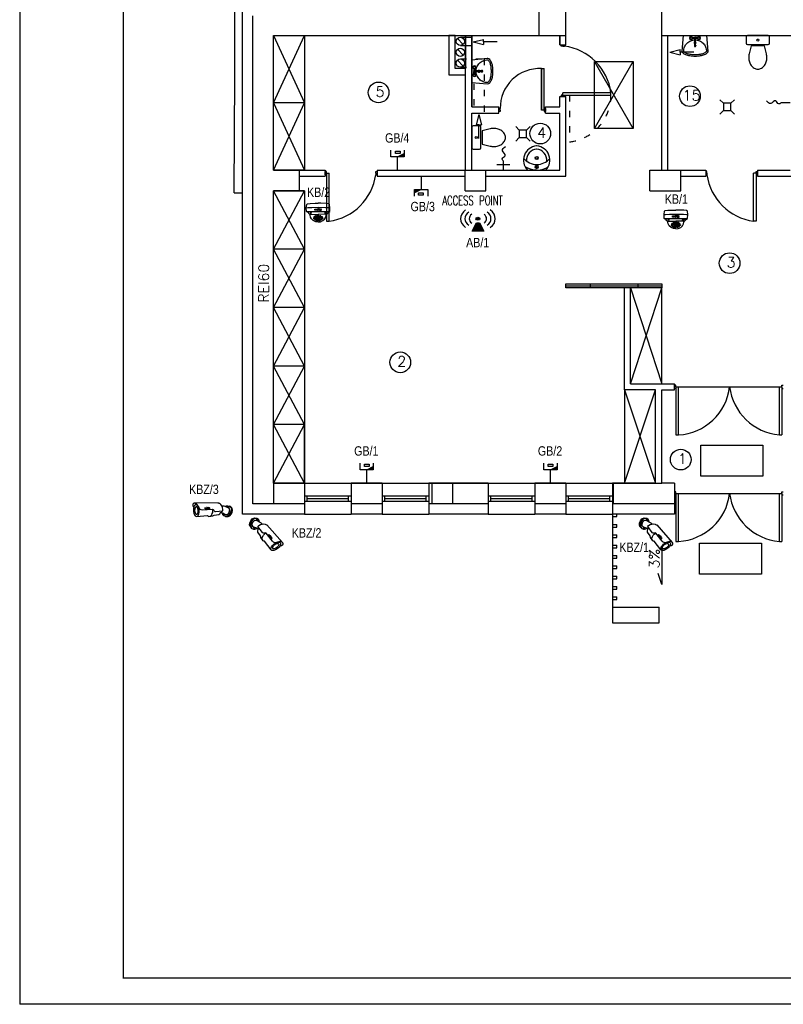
# Model space of a CAD drawing. Header units: inches. Extents: x 6268 to 12323, y 5221 to 42059.
# Tile 52 of 98: x 6268 to 7743, y 20561 to 22464. Entities that reach past the tile are written whole.
import ezdxf
from ezdxf.enums import TextEntityAlignment as Align

# ---------------------------------------------------------------- set-up
doc = ezdxf.new("R2010")
doc.units = ezdxf.units.IN
doc.header["$MEASUREMENT"] = 0
doc.linetypes.add('ACAD_ISO03W100', pattern=[30, 12, -18])
doc.layers.add('AAT_CCTV', color=30, linetype='Continuous')
doc.layers.add('CP_LINENORM', color=253, linetype='Continuous')
doc.styles.add('CP_ATTR', font='romans.shx')
doc.styles.get("Standard").update_dxf_attribs({"font": 'txt.shx'})

# ---------------------------------------------------------------- blocks, each defined once
blk = doc.blocks.new('AAT_KOPUŁKA WANDAL.')
for points in [[(136, -97), (106, -93), (76, -53), (38, -21), (0, 0), (-7, 149), (9, 280), (40, 307), (144, 319), (342, 328), (450, 328)], [(-7, 149), (51, 157), (207, 161), (457, 166), (742, 161), (861, 158), (909, 149)], [(0, 0), (194, 0), (553, 3), (902, 0)], [(410, 113), (436, 113), (452, 84)], [(410, 113), (443, 47), (451, 47)], [(767, -97), (796, -93), (826, -53), (864, -21), (902, 0), (909, 149), (894, 280), (863, 307), (759, 319), (560, 328), (452, 328)], [(493, 113), (467, 113), (452, 84)], [(493, 113), (460, 47), (452, 47)], [(450, -398), (360, -390), (264, -343), (197, -283), (157, -211), (139, -139), (136, -97), (450, -105)], [(452, -398), (542, -390), (639, -343), (705, -283), (745, -211), (763, -139), (767, -97), (452, -105)]]:
    blk.add_lwpolyline(points)
for points in [[(318, 55), (318, 100), (332, 100), (350, 80), (350, 100), (369, 100), (369, 55), (350, 55), (335, 70), (335, 55)], [(492, 100), (492, 63), (503, 55), (524, 55), (533, 64), (533, 100), (519, 100), (519, 72), (512, 66), (508, 72), (508, 100)], [(578, 90), (570, 99), (550, 100), (540, 88), (540, 79), (566, 73), (565, 64), (549, 63), (544, 71), (540, 66), (538, 59), (544, 55), (573, 55), (577, 65), (576, 73), (567, 82), (551, 84), (550, 89), (562, 89), (569, 87), (577, 85)], [(144, -39), (161, -55), (177, -65), (190, -64), (191, -54), (179, -40), (163, -30), (146, -24), (139, -24), (137, -29), (140, -36)], [(307, -260), (300, -247), (288, -241), (272, -245), (267, -258), (272, -270), (281, -277), (296, -277), (303, -273), (307, -265)], [(330, -205), (321, -192), (309, -186), (293, -190), (287, -205), (292, -221), (303, -228), (320, -228), (329, -220), (331, -211)], [(358, -307), (351, -293), (340, -288), (323, -291), (318, -304), (323, -316), (332, -323), (348, -324), (354, -319), (358, -311)], [(361, -256), (355, -242), (343, -237), (326, -240), (321, -253), (326, -265), (335, -272), (351, -272), (357, -268), (361, -260)], [(389, -163), (380, -149), (368, -144), (352, -147), (346, -163), (351, -179), (362, -185), (379, -185), (388, -177), (390, -169)], [(400, -219), (391, -206), (379, -201), (363, -204), (357, -220), (363, -236), (373, -242), (390, -242), (399, -234), (401, -226)], [(400, -334), (390, -332), (374, -333), (370, -339), (374, -345), (387, -351), (403, -354), (416, -351), (418, -344), (411, -339)], [(447, -253), (421, -258), (401, -273), (392, -286), (391, -305), (405, -321), (430, -330), (449, -331), (474, -328), (499, -312), (508, -295), (505, -280), (488, -262), (462, -255)], [(452, -275), (433, -277), (418, -286), (417, -296), (419, -307), (430, -314), (447, -316), (470, -313), (482, -302), (483, -287), (468, -276)], [(446, -126), (435, -131), (427, -143), (424, -154), (427, -169), (434, -178), (448, -182), (462, -177), (470, -159), (469, -143), (462, -135), (454, -127)], [(447, -188), (433, -193), (428, -202), (426, -218), (432, -228), (442, -232), (459, -231), (468, -219), (470, -209), (463, -196), (456, -191)], [(500, -334), (510, -332), (525, -333), (530, -339), (526, -345), (512, -351), (497, -354), (484, -351), (482, -344), (489, -339)], [(500, -219), (508, -206), (520, -201), (537, -204), (543, -220), (537, -236), (527, -242), (510, -242), (500, -234), (499, -226)], [(511, -163), (520, -149), (532, -144), (548, -147), (554, -163), (548, -179), (538, -185), (521, -185), (512, -177), (510, -169)], [(539, -256), (545, -242), (557, -237), (573, -240), (578, -253), (574, -265), (565, -272), (549, -272), (542, -268), (539, -260)], [(542, -307), (548, -293), (560, -288), (577, -291), (582, -304), (577, -316), (568, -323), (552, -324), (546, -319), (542, -311)], [(570, -205), (579, -192), (591, -186), (607, -190), (613, -205), (608, -221), (597, -228), (580, -228), (571, -220), (569, -211)], [(593, -260), (600, -247), (611, -241), (628, -245), (633, -258), (628, -270), (619, -277), (603, -277), (597, -273), (593, -265)], [(758, -39), (741, -55), (726, -65), (712, -64), (712, -54), (723, -40), (739, -30), (756, -24), (763, -24), (765, -29), (762, -36)]]:
    blk.add_lwpolyline(points, close=True)
for centre, major_axis, ratio in [((394, 78), (0, -22.5), 0.882988), ((393, 78), (0, -9.47), 0.904762)]:
    blk.add_ellipse(centre, major_axis=major_axis, ratio=ratio)
blk = doc.blocks.new('AAT_BULLET')
for points in [[(-14790, 742), (-14939, 699), (-15073, 626), (-15215, 500), (-15330, 339), (-15399, 204), (-15449, 66), (-15468, -76), (-15453, -286), (-15361, -436), (-15204, -589), (-15073, -647), (-14893, -700), (-14956, -991), (-14981, -1432), (-14981, -1868), (-14858, -2488), (-14625, -3144), (-14324, -3745), (-13975, -4107), (-13735, -4236), (-13386, -4285), (-13104, -4168), (-12840, -3770), (-12705, -3254), (-12656, -2573), (-12686, -1911), (-12846, -1291), (-13134, -684), (-13502, -187), (-13827, 101), (-14024, 175), (-14251, 181), (-14496, 46), (-14699, -199), (-14870, -549), (-14893, -700)], [(-5854, 1982), (-14790, 742)], [(-14692, 755), (-14380, 728), (-14088, 601), (-13812, 363), (-13567, 57), (-13253, -357), (-13003, -760), (-12793, -1074), (-12435, -1327), (-12074, -1431), (-11546, -1400), (-7676, -689), (-7347, -765), (-7113, -1041), (-6911, -1280), (-6684, -1425), (-6408, -1413), (-3618, -782), (-3652, -258), (-3863, 451), (-4204, 1042), (-4660, 1559), (-5124, 1824), (-5373, 1878), (-5642, 1855), (-5854, 1982)], [(-4414, -1581), (-4053, -1527), (-3624, -1545), (-3293, -1655), (-2968, -1822), (-2359, -2068), (-1790, -1920), (-1250, -1351), (-1015, -586), (-1073, 141), (-1495, 622), (-3331, 1073), (-3483, 999), (-3802, 1048), (-4164, 973)], [(-2920, 972), (-2470, 1269), (-1950, 1436), (-1302, 1348), (-654, 867), (-389, 92), (-301, -713), (-605, -1577), (-1126, -2235), (-1734, -2637), (-2323, -2794), (-2981, -2608), (-3373, -2313), (-3628, -1832), (-3705, -1542)], [(-2323, -2794), (-1865, -2816), (-1264, -2736), (-699, -2319), (-258, -1675), (-6, -889), (0, 0), (-405, 877), (-889, 1215), (-1302, 1348)], [(-13386, -4285), (-9272, -3413), (-9036, -3551), (-8693, -3639), (-8251, -3521), (-7957, -3306), (-7692, -2913), (-7505, -2403), (-7437, -1922), (-7438, -1314), (-7512, -727)], [(-8693, -3639), (-7216, -3248), (-6719, -2886), (-4995, -2451), (-4645, -2132), (-4400, -1549), (-4119, -1354), (-3950, -1082), (-3932, -853)]]:
    blk.add_lwpolyline(points)
for points in [[(-1573, 1082), (-1853, 1066), (-2144, 951), (-2270, 902), (-2243, 836), (-2136, 808), (-1870, 809), (-1642, 848), (-1471, 878), (-1431, 967), (-1409, 1086)], [(-14298, -805), (-14518, -1400), (-14488, -2124), (-14328, -2633), (-14009, -3154), (-13690, -3418), (-13371, -3394), (-13114, -3062), (-13040, -2486), (-13089, -1817), (-13267, -1290), (-13543, -866), (-13819, -645), (-14101, -652)], [(-10685, -967), (-10574, -950), (-10579, -761), (-10443, -912), (-10323, -895), (-10361, -536), (-10469, -555), (-10469, -742), (-10586, -588), (-10711, -605)], [(-10057, -353), (-9748, -845), (-9554, -816), (-9431, -248), (-9606, -267), (-9676, -646), (-9880, -320)], [(-9422, -416), (-9403, -595), (-9369, -675), (-9307, -701), (-9166, -698), (-9096, -631), (-9103, -507), (-9108, -346), (-9221, -361), (-9209, -452), (-9206, -538), (-9228, -622), (-9295, -607), (-9309, -502), (-9321, -385)], [(-8799, -387), (-8873, -329), (-8981, -332), (-9046, -385), (-9060, -468), (-9034, -533), (-8924, -531), (-8886, -530), (-8909, -591), (-8971, -595), (-9017, -581), (-9048, -631), (-9010, -672), (-8919, -687), (-8825, -655), (-8770, -588), (-8773, -509), (-8789, -466), (-8895, -461), (-8974, -444), (-8957, -413), (-8868, -413), (-8837, -413)], [(-2680, -2371), (-2964, -2156), (-3079, -2003), (-3129, -1857), (-2977, -1872), (-2901, -1920), (-2838, -1979), (-2723, -2082), (-2663, -2216), (-2661, -2332)], [(-482, -268), (-605, -452), (-620, -770), (-629, -967), (-785, -1249), (-946, -1498), (-1038, -1686), (-1233, -1909), (-1145, -2081), (-909, -1864), (-743, -1561), (-494, -1037), (-442, -796), (-437, -386)]]:
    blk.add_lwpolyline(points, close=True)
for centre, radius in [((-10131, -684), 174), ((-10129, -689), 85.6)]:
    blk.add_circle(centre, radius)
blk = doc.blocks.new('CPEL_D181')
h = blk.add_hatch(color=256)
h.paths.add_polyline_path([(-0.2, -0.5), (-0.2, -0.4), (0, -0.4)])
h.paths.add_polyline_path([(-0.092, -0.418), (-0.092, -0.418), (-0.092, -0.418), (-0.092, -0.418)], flags=24)
h.paths.add_polyline_path([(-0.092, -0.418), (-0.092, -0.419), (-0.092, -0.419), (-0.092, -0.418)], flags=24)
h.paths.add_polyline_path([(-0.092, -0.418), (-0.092, -0.418), (-0.091, -0.418), (-0.091, -0.418)], flags=24)
h.paths.add_polyline_path([(-0.092, -0.418), (-0.092, -0.418), (-0.091, -0.418), (-0.091, -0.418)], flags=24)
h.paths.add_polyline_path([(-0.092, -0.418), (-0.092, -0.419), (-0.091, -0.419), (-0.091, -0.418)], flags=24)
h.paths.add_polyline_path([(-0.092, -0.418), (-0.092, -0.418), (-0.092, -0.418), (-0.092, -0.418)], flags=24)
h.paths.add_polyline_path([(-0.092, -0.419), (-0.092, -0.419), (-0.091, -0.419), (-0.091, -0.419)], flags=24)
h.paths.add_polyline_path([(-0.092, -0.419), (-0.092, -0.419), (-0.092, -0.419), (-0.092, -0.419)], flags=24)
h.paths.add_polyline_path([(-0.092, -0.419), (-0.092, -0.419), (-0.091, -0.419), (-0.091, -0.419)], flags=24)
h.paths.add_polyline_path([(-0.092, -0.418), (-0.092, -0.419), (-0.091, -0.419), (-0.091, -0.418)], flags=24)
h.paths.add_polyline_path([(-0.092, -0.418), (-0.092, -0.418), (-0.092, -0.418), (-0.092, -0.418)], flags=24)
h.paths.add_polyline_path([(-0.092, -0.418), (-0.092, -0.418), (-0.091, -0.418), (-0.091, -0.418)], flags=24)
for p, q in [((0, 0), (0, -0.4)), ((-0.2, -0.6), (-0.2, -0.4)), ((-0.2, -0.4), (0.2, -0.4)), ((0, -0.4), (-0.2, -0.5)), ((0.2, -0.4), (0.2, -0.6))]:
    blk.add_line(p, q)
blk.add_lwpolyline([(-0.075, -0.5), (0.067, -0.5), (0.067, -0.567), (-0.075, -0.567)], close=True)
at = {"linetype": 'ByBlock', "style": 'CP_ATTR', "flags": 9}
for tag, p in [('NAME', (-0.092, -0.418)), ('GROUP', (-0.092, -0.418)), ('NUMBER', (-0.092, -0.418)), ('PRODUCER', (-0.092, -0.418)), ('ARTICLE', (-0.092, -0.418)), ('CHARACTER', (-0.092, -0.418)), ('VOLTAGE', (-0.092, -0.419)), ('WEIGHT', (-0.092, -0.418)), ('OTHER', (-0.092, -0.418)), ('PRODUCT-TYPE', (-0.092, -0.419)), ('ORDER-NO', (-0.092, -0.419)), ('POWER', (-0.092, -0.419))]:
    blk.add_attdef(tag, text='', height=0.00005, dxfattribs=at).set_placement(p, align=Align.MIDDLE_LEFT)
blk = doc.blocks.new('CPEL_1090')
h = blk.add_hatch(color=256)
edge = h.paths.add_edge_path()
edge.add_arc((0, 0), 0.0707, 0, 360)
blk.add_hatch(color=256).paths.add_polyline_path([(-0.05, -0.2), (0.05, -0.2), (0.2, -0.6), (-0.2, -0.6)])
blk.add_lwpolyline([(-0.05, -0.2), (0.05, -0.2), (0.2, -0.6), (-0.2, -0.6), (-0.05, -0.2)])
blk.add_circle((0, 0), 0.0707)
for radius, start, end in [(0.6, 135, 225), (0.6, 315, 45), (0.45, 135, 225), (0.3, 135, 225), (0.3, 315, 45), (0.45, 315, 45)]:
    blk.add_arc((0, 0), radius, start, end)
at = {"linetype": 'ByBlock', "style": 'CP_ATTR', "flags": 9}
for tag, p in [('NAME', (-0.092, -0.018)), ('GROUP', (-0.092, -0.018)), ('NUMBER', (-0.092, -0.018)), ('PRODUCER', (-0.092, -0.018)), ('ARTICLE', (-0.092, -0.018)), ('CHARACTER', (-0.092, -0.018)), ('VOLTAGE', (-0.092, -0.019)), ('WEIGHT', (-0.092, -0.018)), ('OTHER', (-0.092, -0.018)), ('PRODUCT-TYPE', (-0.092, -0.019)), ('ORDER-NO', (-0.092, -0.019)), ('POWER', (-0.092, -0.019))]:
    blk.add_attdef(tag, text='', height=0.00005, dxfattribs=at).set_placement(p, align=Align.MIDDLE_LEFT)

msp = doc.modelspace()

# ---------------------------------------------------------------- linework, layer by layer
at = {"linetype": 'Continuous'}
for p, q in [((6468.073, 23480.607), (6468.073, 20610.607)), ((6468.073, 20611.607), (12118.073, 20611.607))]:
    msp.add_line(p, q, dxfattribs=at)
for p, q in [((6698.543, 21508.204), (6698.543, 23111.204)), ((7271.543, 22433.204), (7271.543, 22501.204)), ((7323.543, 22433.204), (7323.543, 22501.204)), ((7508.543, 22433.204), (7508.543, 22501.204)), ((6683.543, 22354.384), (6683.543, 22489.384)), ((6718.543, 21528.204), (6718.543, 22471.204)), ((6698.543, 22351.384), (6698.543, 22456.384)), ((6758.543, 22173.204), (6758.543, 22433.204)), ((6758.543, 22433.204), (7271.543, 22433.204)), ((6758.543, 22433.204), (7271.543, 22433.204)), ((6758.543, 22433.204), (6818.543, 22433.204)), ((6758.543, 22303.204), (6818.543, 22433.204)), ((6758.543, 22433.204), (6818.543, 22303.204)), ((6818.543, 22433.204), (6818.543, 22173.204)), ((7109.543, 22433.204), (7097.543, 22433.204)), ((7097.543, 22433.204), (7097.543, 22357.204)), ((7109.543, 22369.204), (7109.543, 22433.204)), ((7125.023, 22416.013), (7114.064, 22427.671)), ((7119.543, 22429.842), (7141.543, 22429.842)), ((7129.543, 22173.204), (7129.543, 22433.204)), ((7129.543, 22433.204), (7129.543, 22369.204)), ((7141.543, 22295.204), (7141.543, 22433.204)), ((7141.543, 22433.204), (7141.543, 22295.204)), ((7144.134, 22420.706), (7164.134, 22425.706)), ((7144.134, 22420.706), (7164.134, 22415.706)), ((7164.134, 22420.706), (7164.134, 22425.706)), ((7190.691, 22420.706), (7164.134, 22420.706)), ((7164.134, 22420.706), (7164.134, 22415.706)), ((7271.543, 22433.204), (7323.543, 22433.204)), ((7311.543, 22415.204), (7311.543, 22433.204)), ((7311.543, 22433.204), (7311.543, 22415.204)), ((7323.543, 22415.204), (7323.543, 22433.204)), ((7508.543, 22433.204), (7768.543, 22433.204)), ((7508.543, 22173.204), (7508.543, 22433.204)), ((7520.543, 22173.204), (7520.543, 22433.204)), ((7567.281, 22429.074), (7572.131, 22429.438)), ((7572.131, 22426.965), (7567.281, 22427.329)), ((7578.681, 22429.074), (7573.83, 22429.438)), ((7578.681, 22427.329), (7573.83, 22426.965)), ((7125.023, 22394.973), (7114.064, 22406.631)), ((7119.543, 22413.842), (7141.543, 22413.842)), ((7311.543, 22415.204), (7323.543, 22415.204)), ((7314.543, 22412.704), (7314.543, 22415.204)), ((7317.543, 22412.704), (7314.543, 22412.704)), ((7317.543, 22412.704), (7320.543, 22412.704)), ((7320.543, 22412.704), (7320.543, 22415.204)), ((7524.024, 22400.962), (7544.024, 22405.962)), ((7524.024, 22400.962), (7544.024, 22395.962)), ((7544.024, 22400.962), (7544.024, 22405.962)), ((7570.581, 22400.962), (7544.024, 22400.962)), ((7544.024, 22400.962), (7544.024, 22395.962)), ((7574.231, 22414.001), (7574.231, 22413.121)), ((7125.023, 22374.087), (7114.064, 22385.745)), ((7378.543, 22383.204), (7453.543, 22383.204)), ((7378.543, 22253.204), (7378.543, 22383.204)), ((7378.543, 22253.204), (7453.543, 22383.204)), ((7453.543, 22253.204), (7378.543, 22383.204)), ((7453.543, 22383.204), (7453.543, 22253.204)), ((7129.543, 22369.204), (7109.543, 22369.204)), ((7145.673, 22369.905), (7145.31, 22365.054)), ((7145.673, 22358.504), (7145.31, 22363.355)), ((7147.418, 22369.905), (7147.782, 22365.054)), ((7147.782, 22363.355), (7147.418, 22358.504)), ((7160.746, 22365.454), (7161.626, 22365.454)), ((7276.543, 22369.204), (7276.543, 22289.204)), ((7276.543, 22289.204), (7276.543, 22369.204)), ((7276.543, 22369.204), (7281.543, 22369.204)), ((7281.543, 22292.204), (7281.543, 22369.204)), ((6682.399, 22129.384), (6683.543, 22354.384)), ((7097.543, 22357.204), (7129.543, 22357.204)), ((7311.543, 22295.204), (7311.543, 22315.204)), ((7311.543, 22315.204), (7323.543, 22315.204)), ((7317.543, 22317.704), (7314.543, 22317.704)), ((7314.543, 22317.704), (7314.543, 22315.204)), ((7320.543, 22315.204), (7314.543, 22315.204)), ((7317.543, 22317.704), (7317.543, 22322.704)), ((7410.543, 22322.704), (7317.543, 22322.704)), ((7317.543, 22317.704), (7320.543, 22317.704)), ((7320.543, 22317.704), (7320.543, 22315.204)), ((7320.543, 22317.704), (7410.543, 22317.704)), ((7320.543, 22317.704), (7330.543, 22317.704)), ((7323.543, 22161.204), (7323.543, 22315.204)), ((7410.543, 22317.704), (7410.543, 22322.704)), ((7620.962, 22309.183), (7627.962, 22302.183)), ((7648.962, 22309.183), (7641.962, 22302.183)), ((6818.543, 22303.204), (6758.543, 22303.204)), ((6758.543, 22173.204), (6818.543, 22303.204)), ((6758.543, 22303.204), (6818.543, 22173.204)), ((7141.543, 22295.204), (7194.043, 22295.204)), ((7194.043, 22283.204), (7194.043, 22295.204)), ((7196.543, 22292.204), (7194.043, 22292.204)), ((7196.543, 22289.204), (7196.543, 22292.204)), ((7196.543, 22289.204), (7196.543, 22286.204)), ((7281.543, 22289.204), (7276.543, 22289.204)), ((7281.543, 22289.204), (7281.543, 22292.204)), ((7281.543, 22292.204), (7284.043, 22292.204)), ((7281.543, 22289.204), (7281.543, 22286.204)), ((7284.043, 22295.204), (7311.543, 22295.204)), ((7284.043, 22283.204), (7284.043, 22295.204)), ((7284.043, 22292.204), (7284.043, 22286.204)), ((7620.962, 22281.183), (7627.962, 22288.183)), ((7641.962, 22302.183), (7627.962, 22302.183)), ((7627.962, 22302.183), (7627.962, 22288.183)), ((7627.962, 22288.183), (7641.962, 22288.183)), ((7641.962, 22295.183), (7641.962, 22302.183)), ((7641.962, 22288.183), (7641.962, 22302.183)), ((7648.962, 22281.183), (7641.962, 22288.183)), ((7756.543, 22303.204), (7739.274, 22303.204)), ((7141.543, 22173.204), (7141.543, 22283.204)), ((7141.543, 22283.204), (7194.043, 22283.204)), ((7155.293, 22280.739), (7150.293, 22260.739)), ((7155.293, 22280.739), (7160.293, 22260.739)), ((7196.543, 22286.204), (7194.043, 22286.204)), ((7281.543, 22286.204), (7284.043, 22286.204)), ((7284.043, 22283.204), (7311.543, 22283.204)), ((7311.543, 22173.204), (7311.543, 22283.204)), ((6698.543, 22156.384), (6698.543, 22261.384)), ((7155.293, 22260.739), (7150.293, 22260.739)), ((7155.293, 22234.182), (7155.293, 22260.739)), ((7155.293, 22260.739), (7160.293, 22260.739)), ((7226.455, 22257.053), (7233.455, 22250.053)), ((7247.455, 22250.053), (7233.455, 22250.053)), ((7233.455, 22250.053), (7233.455, 22236.053)), ((7254.455, 22257.053), (7247.455, 22250.053)), ((7247.455, 22243.053), (7247.455, 22250.053)), ((7247.455, 22236.053), (7247.455, 22250.053)), ((7453.543, 22253.204), (7378.543, 22253.204)), ((7226.455, 22229.053), (7233.455, 22236.053)), ((7233.455, 22236.053), (7247.455, 22236.053)), ((7254.455, 22229.053), (7247.455, 22236.053)), ((6758.543, 22173.204), (6808.543, 22173.204)), ((6818.543, 22173.204), (6758.543, 22173.204)), ((6808.543, 22133.204), (6808.543, 22173.204)), ((6808.543, 22173.204), (6858.543, 22173.204)), ((6818.543, 22173.204), (6858.543, 22173.204)), ((6858.543, 22173.204), (6858.543, 22161.204)), ((6958.543, 22173.204), (7128.543, 22173.204)), ((6958.543, 22173.204), (6958.543, 22161.204)), ((7128.543, 22173.204), (7168.543, 22173.204)), ((7128.543, 22133.204), (7128.543, 22173.204)), ((7168.543, 22133.204), (7168.543, 22173.204)), ((7168.543, 22173.204), (7311.543, 22173.204)), ((7190.193, 22184.189), (7214.9, 22184.189)), ((7202.547, 22173.204), (7202.547, 22190.474)), ((7248.964, 22173.204), (7284.964, 22173.204)), ((7266.438, 22181.973), (7266.438, 22183.733)), ((7266.438, 22174.752), (7266.438, 22175.961)), ((7267.365, 22181.992), (7267.365, 22183.703)), ((7267.365, 22174.752), (7267.365, 22175.942)), ((7485.543, 22173.204), (7545.543, 22173.204)), ((7485.543, 22133.204), (7485.543, 22173.204)), ((7520.543, 22173.204), (7593.543, 22173.204)), ((7545.543, 22133.204), (7545.543, 22173.204)), ((7593.543, 22173.204), (7593.543, 22161.204)), ((7693.543, 22173.204), (7756.543, 22173.204)), ((7693.543, 22173.204), (7693.543, 22161.204)), ((6808.543, 22161.204), (6858.543, 22161.204)), ((6861.043, 22170.204), (6858.543, 22170.204)), ((6858.543, 22164.204), (6858.543, 22170.204)), ((6861.043, 22164.204), (6858.543, 22164.204)), ((6861.043, 22167.204), (6861.043, 22170.204)), ((6861.043, 22167.204), (6866.043, 22167.204)), ((6861.043, 22167.204), (6861.043, 22164.204)), ((6861.043, 22164.204), (6861.043, 22074.204)), ((6866.043, 22074.204), (6866.043, 22167.204)), ((6956.043, 22167.204), (6956.043, 22170.204)), ((6956.043, 22170.204), (6958.543, 22170.204)), ((6956.043, 22167.204), (6956.043, 22164.204)), ((6956.043, 22164.204), (6958.543, 22164.204)), ((6958.543, 22161.204), (7128.543, 22161.204)), ((7168.543, 22161.204), (7323.543, 22161.204)), ((7545.543, 22161.204), (7593.543, 22161.204)), ((7596.043, 22170.204), (7593.543, 22170.204)), ((7596.043, 22164.204), (7593.543, 22164.204)), ((7596.043, 22167.204), (7596.043, 22170.204)), ((7596.043, 22167.204), (7596.043, 22164.204)), ((7691.043, 22167.204), (7686.043, 22167.204)), ((7686.043, 22074.204), (7686.043, 22167.204)), ((7691.043, 22167.204), (7691.043, 22170.204)), ((7691.043, 22170.204), (7693.543, 22170.204)), ((7691.043, 22167.204), (7691.043, 22164.204)), ((7691.043, 22164.204), (7693.543, 22164.204)), ((7691.043, 22164.204), (7691.043, 22074.204)), ((7693.543, 22164.204), (7693.543, 22170.204)), ((7693.543, 22161.204), (7768.543, 22161.204)), ((6682.399, 22129.384), (6698.543, 22129.384)), ((6758.543, 21568.204), (6758.543, 22133.204)), ((6758.543, 22133.204), (6808.543, 22133.204)), ((6758.543, 22133.204), (6808.543, 22133.204)), ((6758.543, 22133.204), (6818.543, 22133.204)), ((6818.543, 22133.204), (6758.543, 22133.204)), ((6758.543, 22020.204), (6818.543, 22133.204)), ((6818.543, 22020.204), (6758.543, 22133.204)), ((6818.543, 22133.204), (6818.543, 21568.204)), ((7128.543, 22133.204), (7168.543, 22133.204)), ((7485.543, 22133.204), (7545.543, 22133.204)), ((6861.043, 22074.204), (6866.043, 22074.204)), ((7691.043, 22074.204), (7686.043, 22074.204)), ((6818.543, 22020.204), (6758.543, 22020.204)), ((6758.543, 21907.204), (6818.543, 22020.204)), ((6818.543, 21907.204), (6758.543, 22020.204)), ((7323.543, 21945.204), (7323.543, 21953.204)), ((7323.543, 21953.204), (7508.543, 21953.204)), ((7323.543, 21949.204), (7508.543, 21949.204)), ((7448.543, 21945.204), (7323.543, 21945.204)), ((7370.866, 21945.204), (7370.866, 21953.204)), ((7436.543, 21760.204), (7436.543, 21945.204)), ((7448.543, 21760.204), (7448.543, 21945.204)), ((7508.543, 21945.204), (7448.543, 21945.204)), ((7448.543, 21945.204), (7508.543, 21760.204)), ((7448.543, 21760.204), (7508.543, 21945.204)), ((7463.366, 21945.204), (7463.366, 21953.204)), ((7508.543, 21953.204), (7508.543, 21945.204)), ((7508.543, 21760.204), (7508.543, 21945.204)), ((6818.543, 21907.204), (6758.543, 21907.204)), ((6758.543, 21794.204), (6818.543, 21907.204)), ((6818.543, 21794.204), (6758.543, 21907.204)), ((6818.543, 21794.204), (6758.543, 21794.204)), ((6758.543, 21681.204), (6818.543, 21794.204)), ((6818.543, 21681.204), (6758.543, 21794.204)), ((7436.543, 21748.204), (7436.543, 21760.204)), ((7448.543, 21760.204), (7508.543, 21760.204)), ((7448.543, 21760.204), (7508.543, 21760.204)), ((7508.543, 21760.204), (7533.543, 21760.204)), ((7533.543, 21748.204), (7533.543, 21760.204)), ((7536.043, 21757.204), (7533.543, 21757.204)), ((7536.043, 21754.204), (7536.043, 21757.204)), ((7536.043, 21754.204), (7536.043, 21751.204)), ((7536.043, 21754.204), (7740.938, 21754.204)), ((7541.043, 21661.204), (7541.043, 21754.204)), ((7735.938, 21661.204), (7735.938, 21754.204)), ((7740.938, 21754.204), (7740.938, 21757.204)), ((7740.938, 21757.204), (7743.438, 21757.204)), ((7740.938, 21754.204), (7740.938, 21751.204)), ((7496.543, 21748.204), (7436.543, 21748.204)), ((7496.543, 21748.204), (7436.543, 21748.204)), ((7436.543, 21748.204), (7436.543, 21568.204)), ((7436.543, 21568.204), (7496.543, 21748.204)), ((7436.543, 21748.204), (7496.543, 21568.204)), ((7496.543, 21568.204), (7496.543, 21748.204)), ((7508.543, 21568.204), (7508.543, 21748.204)), ((7508.543, 21748.204), (7533.543, 21748.204)), ((7508.543, 21748.204), (7533.543, 21748.204)), ((7536.043, 21751.204), (7533.543, 21751.204)), ((7536.043, 21751.204), (7536.043, 21661.204)), ((7740.938, 21751.204), (7743.438, 21751.204)), ((7740.938, 21751.204), (7740.938, 21661.204)), ((6818.543, 21681.204), (6758.543, 21681.204)), ((6758.543, 21568.204), (6818.543, 21681.204)), ((6818.543, 21568.204), (6758.543, 21681.204)), ((6818.543, 21568.204), (6818.543, 21681.204)), ((7536.043, 21661.204), (7541.043, 21661.204)), ((7735.938, 21661.204), (7740.938, 21661.204)), ((7583.89, 21641.163), (7703.89, 21641.163)), ((7583.89, 21581.163), (7583.89, 21641.163)), ((7703.89, 21641.163), (7703.89, 21581.163)), ((6818.543, 21568.204), (6758.543, 21568.204)), ((6758.543, 21568.204), (7436.543, 21568.204)), ((6758.543, 21568.204), (6758.543, 21528.204)), ((6818.543, 21568.204), (6818.543, 21508.204)), ((6818.543, 21568.204), (6908.543, 21568.204)), ((6968.543, 21568.204), (6908.543, 21568.204)), ((6908.543, 21568.204), (6908.543, 21508.204)), ((6968.543, 21568.204), (6968.543, 21508.204)), ((6968.543, 21568.204), (7058.543, 21568.204)), ((7173.543, 21568.204), (7058.543, 21568.204)), ((7058.543, 21568.204), (7058.543, 21508.204)), ((7064.543, 21568.204), (7064.543, 21528.204)), ((7104.543, 21568.204), (7104.543, 21528.204)), ((7173.543, 21568.204), (7173.543, 21508.204)), ((7173.543, 21568.204), (7263.543, 21568.204)), ((7323.543, 21568.204), (7263.543, 21568.204)), ((7263.543, 21568.204), (7263.543, 21508.204)), ((7323.543, 21568.204), (7323.543, 21508.204)), ((7323.543, 21568.204), (7413.543, 21568.204)), ((7414.543, 21568.204), (7413.543, 21568.204)), ((7413.543, 21568.204), (7413.543, 21508.204)), ((7496.543, 21568.204), (7414.543, 21568.204)), ((7414.543, 21568.204), (7414.543, 21528.204)), ((7436.543, 21568.204), (7496.543, 21568.204)), ((7496.543, 21568.204), (7508.543, 21568.204)), ((7533.543, 21568.204), (7508.543, 21568.204)), ((7533.543, 21568.204), (7533.543, 21508.204)), ((7703.89, 21581.163), (7583.89, 21581.163)), ((7536.043, 21551.204), (7533.543, 21551.204)), ((7536.043, 21545.204), (7533.543, 21545.204)), ((7536.043, 21548.204), (7536.043, 21551.204)), ((7536.043, 21548.204), (7536.043, 21545.204)), ((7536.043, 21548.204), (7740.938, 21548.204)), ((7536.043, 21545.204), (7536.043, 21455.204)), ((7541.043, 21455.204), (7541.043, 21548.204)), ((7735.938, 21455.204), (7735.938, 21548.204)), ((7740.938, 21548.204), (7740.938, 21551.204)), ((7740.938, 21551.204), (7743.438, 21551.204)), ((7740.938, 21548.204), (7740.938, 21545.204)), ((7740.938, 21545.204), (7743.438, 21545.204)), ((7740.938, 21545.204), (7740.938, 21455.204)), ((6818.543, 21528.204), (6718.543, 21528.204)), ((6818.543, 21543.204), (6908.543, 21543.204)), ((6818.543, 21533.204), (6908.543, 21533.204)), ((6818.543, 21533.204), (6823.543, 21533.204)), ((6823.543, 21533.204), (6823.543, 21543.204)), ((6823.543, 21538.204), (6903.543, 21538.204)), ((6903.543, 21533.204), (6903.543, 21543.204)), ((6968.543, 21528.204), (6908.543, 21528.204)), ((6968.543, 21543.204), (7058.543, 21543.204)), ((6968.543, 21533.204), (7058.543, 21533.204)), ((6968.543, 21533.204), (6973.543, 21533.204)), ((6973.543, 21533.204), (6973.543, 21543.204)), ((6973.543, 21538.204), (7053.543, 21538.204)), ((7053.543, 21533.204), (7053.543, 21543.204)), ((7173.543, 21528.204), (7058.543, 21528.204)), ((7173.543, 21543.204), (7263.543, 21543.204)), ((7173.543, 21533.204), (7263.543, 21533.204)), ((7173.543, 21533.204), (7178.543, 21533.204)), ((7178.543, 21533.204), (7178.543, 21543.204)), ((7178.543, 21538.204), (7258.543, 21538.204)), ((7258.543, 21533.204), (7258.543, 21543.204)), ((7323.543, 21528.204), (7263.543, 21528.204)), ((7323.543, 21543.204), (7413.543, 21543.204)), ((7323.543, 21533.204), (7413.543, 21533.204)), ((7323.543, 21533.204), (7328.543, 21533.204)), ((7328.543, 21533.204), (7328.543, 21543.204)), ((7328.543, 21538.204), (7408.543, 21538.204)), ((7408.543, 21533.204), (7408.543, 21543.204)), ((7533.543, 21528.204), (7413.543, 21528.204)), ((6818.543, 21508.204), (6698.543, 21508.204)), ((6818.543, 21508.204), (6908.543, 21508.204)), ((6968.543, 21508.204), (6908.543, 21508.204)), ((6968.543, 21508.204), (7058.543, 21508.204)), ((7173.543, 21508.204), (7058.543, 21508.204)), ((7173.543, 21508.204), (7263.543, 21508.204)), ((7323.543, 21508.204), (7263.543, 21508.204)), ((7323.543, 21508.204), (7413.543, 21508.204)), ((7533.543, 21508.204), (7413.543, 21508.204)), ((7413.543, 21508.204), (7413.543, 21298.204)), ((7421.543, 21503.204), (7421.543, 21508.204)), ((7413.543, 21503.204), (7421.543, 21503.204)), ((7413.543, 21488.204), (7421.543, 21488.204)), ((7421.543, 21483.204), (7421.543, 21488.204)), ((7413.543, 21483.204), (7421.543, 21483.204)), ((7413.543, 21468.204), (7421.543, 21468.204)), ((7421.543, 21463.204), (7421.543, 21468.204)), ((7413.543, 21463.204), (7421.543, 21463.204)), ((7536.043, 21455.204), (7541.043, 21455.204)), ((7581.62, 21452.137), (7701.62, 21452.137)), ((7581.62, 21392.137), (7581.62, 21452.137)), ((7701.62, 21452.137), (7701.62, 21392.137)), ((7735.938, 21455.204), (7740.938, 21455.204)), ((7413.543, 21448.204), (7421.543, 21448.204)), ((7413.543, 21443.204), (7421.543, 21443.204)), ((7421.543, 21443.204), (7421.543, 21448.204)), ((7508.99, 21445.072), (7508.99, 21372.028)), ((7413.543, 21428.204), (7421.543, 21428.204)), ((7413.543, 21423.204), (7421.543, 21423.204)), ((7421.543, 21423.204), (7421.543, 21428.204)), ((7413.543, 21408.204), (7421.543, 21408.204)), ((7413.543, 21403.204), (7421.543, 21403.204)), ((7421.543, 21403.204), (7421.543, 21408.204)), ((7508.99, 21372.028), (7501.756, 21393.323)), ((7701.62, 21392.137), (7581.62, 21392.137)), ((7413.543, 21388.204), (7421.543, 21388.204)), ((7413.543, 21383.204), (7421.543, 21383.204)), ((7421.543, 21383.204), (7421.543, 21388.204)), ((7413.543, 21368.204), (7421.543, 21368.204)), ((7413.543, 21363.204), (7421.543, 21363.204)), ((7421.543, 21363.204), (7421.543, 21368.204)), ((7413.543, 21348.204), (7421.543, 21348.204)), ((7413.543, 21343.204), (7421.543, 21343.204)), ((7421.543, 21343.204), (7421.543, 21348.204)), ((7413.543, 21328.204), (7503.543, 21328.204)), ((7503.543, 21298.204), (7503.543, 21328.204)), ((7413.543, 21298.204), (7503.543, 21298.204)), ((7413.543, 21298.204), (7503.543, 21298.204))]:
    msp.add_line(p, q)
at = {"linetype": 'ACAD_ISO03W100'}
for p, q in [((7119.543, 22387.916), (7165.337, 22387.916)), ((7165.337, 22387.916), (7165.337, 22283.204)), ((7119.543, 22372.19), (7145.337, 22372.19)), ((7145.337, 22369.916), (7145.337, 22283.204)), ((7330.543, 22317.704), (7330.543, 22227.704))]:
    msp.add_line(p, q, dxfattribs=at)
for points in [[(7547.999, 22403.245), (7550.74, 22433.204), (7595.222, 22433.204), (7597.962, 22403.245, -0.02280923), (7597.981, 22402.837, -0.20345275), (7596.615, 22399.62, -0.09716323), (7590.659, 22395.766, -0.05413092), (7583.175, 22393.676, -0.04107152), (7572.981, 22392.837, -0.04107152), (7562.787, 22393.676, -0.05413092), (7555.303, 22395.766, -0.09716323), (7549.347, 22399.62, -0.20345275), (7547.981, 22402.837, -0.20345275)], [(7594.975, 22402.971, -0.02280923), (7594.981, 22402.837, -0.20345275), (7594.531, 22401.778, -0.09716323), (7589.544, 22398.552, -0.05413092), (7582.684, 22396.636, -0.04107152), (7572.981, 22395.837, -0.04107152), (7563.277, 22396.636, -0.05413092), (7556.417, 22398.552, -0.09716323), (7551.431, 22401.778, -0.20345275), (7550.981, 22402.837, -0.0984914), (7552.656, 22411.256, -0.0984914), (7557.425, 22418.394, -0.0984914), (7564.562, 22423.163, -0.0984914), (7572.981, 22424.837, -0.0984914), (7581.4, 22423.163, -0.0984914), (7588.537, 22418.394, -0.0984914), (7593.306, 22411.256, -0.0984914), (7594.981, 22402.837)], [(7573.771, 22413.719, 0.10454597), (7573.831, 22414.001), (7573.831, 22428.201, 1), (7572.131, 22428.201), (7572.131, 22414.001, 0.10454597), (7572.191, 22413.719)], [(7572.131, 22414.859, 0.00914131), (7572.097, 22414.829, 0.10079648), (7571.825, 22414.445, 0.10454597), (7571.731, 22414.001, 0.10454597), (7571.825, 22413.557)], [(7571.731, 22414.001), (7571.731, 22413.121, 0.10454597), (7571.825, 22412.677, 0.10079648), (7572.097, 22412.294, 0.09591072), (7572.499, 22412.042, 0.09272045), (7572.981, 22411.951, 0.09272045), (7573.463, 22412.042, 0.09591072), (7573.865, 22412.294, 0.10079648), (7574.137, 22412.677)], [(7571.825, 22413.557, 0.10079648), (7572.097, 22413.174, 0.09591072), (7572.499, 22412.922)], [(7572.981, 22412.831, 0.09272045), (7573.463, 22412.922, 0.09591072), (7573.865, 22413.174, 0.10079648), (7574.137, 22413.557)], [(7574.137, 22413.557, 0.10454597), (7574.231, 22414.001, 0.10454597), (7574.137, 22414.445, 0.10079648), (7573.865, 22414.829)], [(7171.503, 22339.223), (7141.543, 22341.963), (7141.543, 22386.445), (7171.503, 22389.186, -0.02280923), (7171.91, 22389.204, -0.20345275), (7175.128, 22387.839, -0.09716323), (7178.981, 22381.882, -0.05413092), (7181.071, 22374.398, -0.04107152), (7181.91, 22364.204, -0.04107152), (7181.071, 22354.01, -0.05413092), (7178.981, 22346.527, -0.09716323), (7175.128, 22340.57, -0.20345275), (7171.91, 22339.204, -0.20345275)], [(7171.776, 22386.198, -0.02280923), (7171.91, 22386.204, -0.20345275), (7172.97, 22385.755, -0.09716323), (7176.196, 22380.768, -0.05413092), (7178.112, 22373.908, -0.04107152), (7178.91, 22364.204, -0.04107152), (7178.112, 22354.501, -0.05413092), (7176.196, 22347.641, -0.09716323), (7172.97, 22342.654, -0.20345275), (7171.91, 22342.204, -0.0984914), (7163.491, 22343.879, -0.0984914), (7156.354, 22348.648, -0.0984914), (7151.585, 22355.785, -0.0984914), (7149.91, 22364.204, -0.0984914), (7151.585, 22372.623, -0.0984914), (7156.354, 22379.761, -0.0984914), (7163.491, 22384.53, -0.0984914), (7171.91, 22386.204)], [(7710.558, 22382.358, 0.07203938), (7711.767, 22390.704, 0.05824006), (7710.974, 22397.488)], [(7161.028, 22364.995, 0.10454597), (7160.746, 22365.054), (7146.546, 22365.054, 1), (7146.546, 22363.354), (7160.746, 22363.354, 0.10454597), (7161.028, 22363.414)], [(7159.888, 22363.354, 0.00914131), (7159.919, 22363.32, 0.10079648), (7160.302, 22363.048, 0.10454597), (7160.746, 22362.954, 0.10454597), (7161.19, 22363.048)], [(7161.19, 22365.36, 0.10454597), (7160.746, 22365.454, 0.10454597), (7160.302, 22365.36, 0.10079648), (7159.919, 22365.088)], [(7160.746, 22362.954), (7161.626, 22362.954, 0.10454597), (7162.07, 22363.048, 0.10079648), (7162.453, 22363.32, 0.09591072), (7162.706, 22363.722, 0.09272045), (7162.796, 22364.204, 0.09272045), (7162.706, 22364.686, 0.09591072), (7162.453, 22365.088, 0.10079648), (7162.07, 22365.36)], [(7161.916, 22364.204, 0.09272045), (7161.826, 22364.686, 0.09591072), (7161.573, 22365.088, 0.10079648), (7161.19, 22365.36)], [(7161.19, 22363.048, 0.10079648), (7161.573, 22363.32, 0.09591072), (7161.826, 22363.722)], [(7687.211, 22370.102, 0.13213816), (7694.267, 22368.204, 0.13213816), (7701.323, 22370.102)], [(7192.389, 22252.433, 0.07203938), (7184.043, 22253.642, 0.05824006), (7177.26, 22252.849)], [(7204.645, 22229.085, 0.13213816), (7206.543, 22236.142, 0.13213816), (7204.645, 22243.198)]]:
    msp.add_lwpolyline(points, format="xyb")
for points in [[(7674.267, 22415.704), (7714.267, 22415.704, 0.41421356), (7716.767, 22418.204), (7716.767, 22430.704, 0.41421356), (7714.267, 22433.204), (7674.267, 22433.204, 0.41421356), (7671.767, 22430.704), (7671.767, 22418.204, 0.41421356)], [(7159.043, 22216.142), (7159.043, 22256.142, 0.41421356), (7156.543, 22258.642), (7144.043, 22258.642, 0.41421356), (7141.543, 22256.142), (7141.543, 22216.142, 0.41421356), (7144.043, 22213.642), (7156.543, 22213.642, 0.41421356)]]:
    msp.add_lwpolyline(points, format="xyb", close=True)
for points in [[(7710.974, 22397.488), (7707.34, 22413.221), (7681.194, 22413.221), (7677.56, 22397.488)], [(7177.26, 22252.849), (7161.526, 22249.215), (7161.526, 22223.068), (7177.26, 22219.435)]]:
    msp.add_lwpolyline(points)
for centre, radius in [((7119.543, 22421.842), 8), ((7565.481, 22428.201), 2), ((7580.481, 22428.201), 2), ((7694.267, 22424.454), 1.959), ((7119.543, 22400.802), 8), ((7119.543, 22379.916), 8), ((7146.546, 22371.704), 2), ((7146.546, 22356.704), 2), ((6961.45, 22323.135), 20), ((7563.077, 22315.969), 20), ((7273.974, 22243.704), 20), ((7150.293, 22236.142), 1.959), ((7266.964, 22196.564), 3.052), ((7266.964, 22196.564), 2.152), ((7266.964, 22178.967), 3.052), ((7266.964, 22178.967), 1.552), ((7639.759, 21993.21), 20), ((7003.479, 21801.521), 20), ((7545.385, 21613.422), 20)]:
    msp.add_circle(centre, radius)
for centre, radius, start, end in [((7565.481, 22428.201), 3, 18.479542, 341.520458), ((7572.981, 22419.337), 2, 115.150661, 244.849339), ((7572.981, 22428.201), 1.5, 304.518103, 235.481897), ((7572.981, 22419.337), 2, 295.150661, 64.849339), ((7580.481, 22428.201), 3, 198.479542, 161.520458), ((7305.952, 22308.113), 105.604, 7.942007, 82.057993), ((7572.902, 22414.034), 0.778, 203.873452, 226.896534), ((7572.95, 22414.085), 0.848, 226.896534, 248.810627), ((7572.981, 22414.165), 1.334, 248.810627, 270), ((7572.981, 22414.165), 0.934, 248.810627, 270), ((7572.981, 22414.165), 0.934, 270, 291.189373), ((7573.012, 22414.085), 0.848, 291.189373, 313.103466), ((7573.06, 22414.034), 0.778, 313.103466, 336.126548), ((7573.012, 22413.917), 1.248, 46.896534, 48.991514), ((7573.134, 22413.121), 1.097, 336.126548, 0), ((7706.184, 22390.704), 29.417, 166.667413, 180), ((7706.184, 22390.704), 29.417, 180, 196.481727), ((7700.326, 22388.971), 23.308, 196.481727, 215.537686), ((7688.208, 22388.971), 23.308, 324.462314, 343.518273), ((7146.546, 22371.704), 3, 288.479544, 251.520456), ((7146.546, 22364.204), 1.5, 34.518109, 325.481891), ((7155.41, 22364.204), 2, 25.150661, 154.849339), ((7155.41, 22364.204), 2, 205.150661, 334.849339), ((7160.83, 22364.235), 1.248, 136.896553, 138.991514), ((7160.713, 22364.283), 0.778, 43.103447, 66.126548), ((7160.713, 22364.125), 0.778, 293.873452, 316.896553), ((7160.662, 22364.235), 0.848, 21.189371, 43.103447), ((7160.662, 22364.173), 0.848, 316.896553, 338.810629), ((7160.582, 22364.204), 0.934, 0, 21.189371), ((7160.582, 22364.204), 0.934, 338.810629, 0), ((7161.626, 22364.357), 1.097, 66.126548, 90), ((7160.582, 22364.204), 1.334, 338.810629, 0), ((7272.432, 22293.418), 75.898, 86.894623, 180.915995), ((7696.616, 22386.321), 18.749, 215.537686, 239.890598), ((7691.918, 22386.321), 18.749, 300.109402, 324.462314), ((7146.546, 22356.704), 3, 108.479544, 71.520456), ((7185.776, 22230.083), 23.308, 54.462314, 73.518273), ((7188.426, 22233.793), 18.749, 30.109408, 54.462314), ((7184.043, 22248.058), 29.417, 256.667411, 270), ((7184.043, 22248.058), 29.417, 270, 286.481727), ((7185.776, 22242.201), 23.308, 286.481727, 305.537686), ((7188.426, 22238.491), 18.749, 305.537686, 329.890592), ((7268.981, 22192.189), 27.589, 94.707031, 223.483257), ((7268.981, 22192.189), 21.589, 94.707031, 184.316554), ((7264.946, 22192.189), 21.589, 354.470346, 85.292969), ((7264.946, 22192.189), 27.589, 316.516743, 85.292969), ((7268.232, 22218.512), 34.825, 220.262848, 268.39624), ((7266.283, 22218.512), 34.825, 271.60376, 318.317075), ((7268.232, 22218.512), 45.325, 237.960598, 266.434759), ((7266.35, 22218.371), 45.171, 272.746979, 300.80174), ((6851.452, 22178.796), 105.604, 277.942007, 352.057979), ((7700.635, 22178.796), 105.604, 187.942014, 262.057993), ((7534.681, 21766.888), 105.875, 273.445174, 353.119606), ((7745.312, 21767.093), 106.303, 186.963942, 264.941152), ((7534.681, 21560.888), 105.875, 273.445174, 353.119606), ((7745.312, 21561.093), 106.303, 186.963942, 264.941152)]:
    msp.add_arc(centre, radius, start, end)
msp.add_arc((7320.18, 22317.471), 90.363, 276.585075, 0.147846, dxfattribs=at)
for points in [[(7739.274, 22303.204), (7734.586, 22300.951), (7728.901, 22306.897), (7719.118, 22301.48), (7710.789, 22307.161)], [(7202.547, 22190.474), (7200.294, 22195.162), (7206.239, 22200.847), (7200.822, 22210.63), (7206.503, 22218.959)]]:
    msp.add_spline(points, degree=3)
at = {"layer": 'CP_LINENORM', "linetype": 'Continuous'}
for p, q in [((6268.073, 23530.607), (6268.073, 20560.607)), ((6268.073, 20561.607), (12168.073, 20561.607))]:
    msp.add_line(p, q, dxfattribs=at)

# ---------------------------------------------------------------- block references
at = {"layer": 'AAT_CCTV', "xscale": 64, "yscale": 64, "zscale": 64}
for p, rotation in [((6998.287, 22173.204), 180), ((6938.543, 21568.204), 180.0000000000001), ((7293.543, 21568.204), 180.0000000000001)]:
    msp.add_blockref('CPEL_D181', p, dxfattribs=dict(at, rotation=rotation))
at = {"layer": 'AAT_CCTV'}
for name, p, xscale, yscale, zscale in [('CPEL_D181', (7043.543, 22161.204), 64, 64, 64), ('AAT_KOPUŁKA WANDAL.', (6822.138, 22092.811), 0.05, 0.05, 0.05), ('CPEL_1090', (7153.445, 22079.109), 56, 40, 39), ('AAT_KOPUŁKA WANDAL.', (7513.368, 22079.53), 0.05, 0.05, 0.05)]:
    msp.add_blockref(name, p, dxfattribs=dict(at, xscale=xscale, yscale=yscale, zscale=zscale))
at = {"layer": 'AAT_CCTV', "color": 12}
for p, xscale, yscale, zscale, rotation in [((6679.06, 21515.91), 0.004999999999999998, 0.004999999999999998, 0.004999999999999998, 352.3649215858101), ((6717.241, 21498.75), -0.005, 0.005, 0.005, 319.232196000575), ((7470.334, 21498.75), -0.005, 0.005, 0.005, 319.232196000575)]:
    msp.add_blockref('AAT_BULLET', p, dxfattribs=dict(at, xscale=xscale, yscale=yscale, zscale=zscale, rotation=rotation))

# ---------------------------------------------------------------- texts
at = {"char_height": 20, "attachment_point": 1}
for s, insert in [('5', (6955.692, 22334.759)), ('15', (7549.137, 22327.593)), ('4', (7268.217, 22255.328)), ('3', (7634.001, 22004.833)), ('2', (6997.721, 21813.144)), ('1', (7539.627, 21625.046))]:
    msp.add_mtext_dynamic_manual_height_columns(s, width=68.36029, gutter_width=12.5, heights=[-20], dxfattribs=dict(at, insert=insert))
at = {"char_height": 20, "attachment_point": 1, "rotation": 90}
for s, width, insert in [('REI60', 37.21157, (6729.51, 21916.645)), ('\\pxt0,1;3%', 98.90419, (7484.233, 21403.015))]:
    msp.add_mtext_dynamic_manual_height_columns(s, width=width, gutter_width=12.5, heights=[-20], dxfattribs=dict(at, insert=insert))
at = {"layer": 'AAT_CCTV', "width": 0.66}
msp.add_text('ACCESS POINT', height=18, dxfattribs=at).set_placement((7084.724, 22105.393))
at = {"layer": 'AAT_CCTV', "char_height": 18, "attachment_point": 1}
for s, insert in [('{\\fArial Narrow|b0|i0|c238|p34;GB/4}', (6974.03, 22244.234)), ('{\\fArial Narrow|b0|i0|c238|p34;KB/2}', (6823.313, 22139.3)), ('{\\fArial Narrow|b0|i0|c238|p34;KB/1}', (7514.543, 22126.02)), ('{\\fArial Narrow|b0|i0|c238|p34;GB/3}', (7023.301, 22111.666)), ('{\\fArial Narrow|b0|i0|c238|p34;AB/1}', (7130.692, 22042.001)), ('{\\fArial Narrow|b0|i0|c238|p34;GB/1}', (6914.286, 21639.234)), ('{\\fArial Narrow|b0|i0|c238|p34;GB/2}', (7269.286, 21639.234)), ('{\\fArial Narrow|b0|i0|c238|p34;KBZ/3}', (6595.354, 21565.038)), ('{\\fArial Narrow|b0|i0|c238|p34;KBZ/2}', (6793.763, 21480.81))]:
    msp.add_mtext(s, dxfattribs=dict(at, insert=insert))
at = {"layer": 'AAT_CCTV', "insert": (7426.647, 21452.994), "char_height": 18, "width": 98.65424, "attachment_point": 1}
msp.add_mtext('{\\fArial Narrow|b0|i0|c238|p34;KBZ/1}', dxfattribs=at)

doc.saveas('drawing.dxf')
